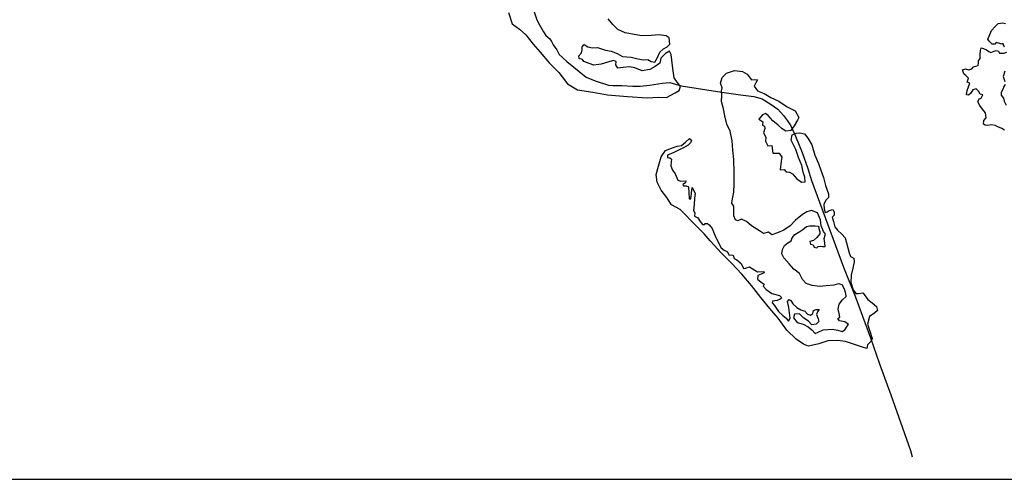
# Model space of a CAD drawing. Extents: x 164148 to 324148, y 737799 to 844264.
# Tile 2 of 6: x 186723 to 222861, y 739153 to 756011. Entities that reach past the tile are written whole.
import ezdxf

# ---------------------------------------------------------------- set-up
doc = ezdxf.new("R2010")
doc.units = 0
doc.header["$LTSCALE"] = 1200
for name, color, linetype in [('BORDER', 1, 'CONTINUOUS'), ('MAJROADS', 9, 'CONTINUOUS'), ('WATER', 4, 'CONTINUOUS')]:
    doc.layers.add(name, color=color, linetype=linetype)

msp = doc.modelspace()

# ---------------------------------------------------------------- linework, layer by layer
at = {"layer": 'BORDER', "color": 0}
msp.add_lwpolyline([(164148, 739153), (324148, 739153), (324148, 844153), (164148, 844153)], close=True, dxfattribs=at)
at = {"layer": 'MAJROADS', "color": 0}
msp.add_lwpolyline([(205605, 756295), (205703, 756010), (205802, 755825), (205951, 755572), (206034, 755429), (206176, 755311), (206242, 755210), (206308, 755092), (206432, 754907), (206523, 754738), (206640, 754629), (206806, 754477), (207514, 753901), (207840, 753765), (208333, 753610), (208509, 753592), (208827, 753598), (209221, 753579), (209497, 753568), (209841, 753607), (210319, 753679), (210588, 753702), (211006, 753590), (212495, 753353), (213182, 753255), (213667, 753193), (213968, 753107), (214310, 752903), (214552, 752726), (214760, 752498), (214909, 752304), (215025, 752119), (215198, 751740), (215445, 751135), (215650, 750547), (215781, 750110), (216964, 746934), (217391, 745867), (217662, 745136), (217950, 744346), (218286, 743388), (218696, 742246), (219418, 740204), (219482, 739980)], dxfattribs=at)
at = {"layer": 'WATER', "color": 0}
for points in [[(204667, 756275), (204798, 755864), (205065, 755670), (205298, 755459), (205564, 755114), (205821, 754819), (206162, 754432), (206511, 754078), (206835, 753657), (207202, 753437), (207762, 753349), (208298, 753254), (209034, 753190), (209754, 753143), (210173, 753166), (210457, 753155), (210785, 753329), (210928, 753412), (210971, 753562), (210855, 753714), (210747, 753882), (210699, 754226), (210659, 754527), (210635, 754737), (210578, 754863), (210426, 754772), (210258, 754605), (210223, 754421), (210046, 754289), (209845, 754189), (209568, 754141), (209301, 754243), (209100, 754286), (208874, 754263), (208673, 754239), (208598, 754357), (208616, 754482), (208507, 754517), (208306, 754459), (208062, 754386), (207794, 754345), (207627, 754405), (207427, 754473), (207377, 754549), (207260, 754583), (207244, 754684), (207337, 754801), (207362, 754901), (207372, 755018), (207439, 755101), (207581, 755017), (207748, 754974), (207932, 754989), (208225, 754895), (208434, 754852), (208651, 754775), (208851, 754657), (209169, 754638), (209412, 754578), (209613, 754534), (209772, 754550), (209897, 754474), (210039, 754448), (210132, 754623), (210217, 754823), (210352, 754948), (210487, 755014), (210579, 755114), (210556, 755340), (210456, 755416), (210196, 755460), (209895, 755428), (209543, 755414), (208941, 755527), (208682, 755654), (208491, 755831), (208316, 756042)], [(222870, 755005), (222837, 755089), (222820, 755156), (222778, 755114), (222644, 755149), (222561, 755174), (222519, 755108), (222410, 755108), (222318, 755210), (222252, 755294), (222303, 755411), (222396, 755611), (222523, 755761), (222633, 755869), (222809, 755901), (222901, 755867)], [(222874, 751964), (222766, 752024), (222624, 752083), (222523, 752126), (222390, 752160), (222256, 752136), (222155, 752145), (222097, 752179), (222106, 752313), (222199, 752413), (222175, 752597), (222058, 752724), (221959, 752867), (221893, 752993), (221944, 753110), (222011, 753134), (222070, 753260), (221978, 753285), (221912, 753395), (221829, 753479), (221703, 753438), (221635, 753313), (221543, 753238), (221476, 753255), (221494, 753414), (221545, 753548), (221596, 753682), (221504, 753716), (221547, 753866), (221464, 753951), (221372, 754027), (221323, 754178), (221432, 754210), (221557, 754168), (221666, 754209), (221734, 754284), (221818, 754308), (221902, 754333), (221911, 754425), (221911, 754500), (221971, 754584), (221971, 754718), (221989, 754877), (222015, 754977), (222099, 754951), (222207, 754909), (222291, 754841), (222366, 754807), (222483, 754857), (222567, 754881), (222642, 754856), (222684, 754788), (222843, 754787), (222952, 754820)], [(222880, 754125), (222820, 753925), (222878, 753748)], [(222894, 753631), (222843, 753564), (222792, 753431), (222749, 753339), (222749, 753238), (222832, 753129), (222856, 753028), (222931, 752877)]]:
    msp.add_lwpolyline(points, dxfattribs=at)
msp.add_lwpolyline([(213539, 753862), (213581, 753803), (213681, 753819), (213799, 753810), (213739, 753701), (213680, 753568), (213804, 753399), (214046, 753305), (214288, 753161), (214581, 753017), (214897, 752814), (215181, 752670), (215314, 752426), (215271, 752326), (215152, 752117), (215026, 751942), (214841, 751918), (214708, 752011), (214566, 752138), (214366, 752307), (214200, 752500), (214100, 752568), (213982, 752519), (213856, 752360), (213997, 752259), (213980, 752142), (214063, 752108), (214071, 752015), (214020, 751857), (214103, 751697), (214093, 751555), (214176, 751386), (214327, 751394), (214367, 751117), (214601, 751116), (214692, 750973), (214675, 750822), (214639, 750504), (214781, 750511), (214856, 750427), (214973, 750418), (215090, 750358), (215240, 750190), (215423, 750046), (215549, 750062), (215542, 750230), (215484, 750414), (215427, 750658), (215312, 750960), (215205, 751254), (215040, 751598), (215075, 751791), (215218, 751849), (215360, 751856), (215527, 751821), (215644, 751661), (215801, 751426), (215907, 751048), (216039, 750737), (216130, 750494), (216220, 750225), (216294, 749931), (216409, 749621), (216408, 749487), (216307, 749387), (216239, 749228), (216246, 749069), (216287, 748935), (216362, 748959), (216430, 749009), (216564, 749050), (216622, 748966), (216613, 748840), (216545, 748765), (216586, 748606), (216635, 748413), (216743, 748287), (216893, 748143), (217026, 748008), (217165, 747455), (217222, 747320), (217339, 747261), (217355, 747135), (217303, 746892), (217243, 746642), (217233, 746374), (217315, 746105), (217414, 745970), (217515, 745970), (217674, 745994), (217757, 745884), (217848, 745750), (218015, 745631), (218173, 745496), (218206, 745345), (218105, 745254), (217919, 745121), (217834, 744845), (217924, 744585), (218006, 744316), (217964, 744208), (217837, 744083), (217819, 743949), (217661, 744000), (217402, 744086), (217034, 744206), (216741, 744241), (216389, 744235), (216053, 744120), (215676, 744030), (215492, 744107), (215225, 744293), (214876, 744622), (214560, 745068), (214253, 745422), (213929, 745818), (213580, 746256), (213231, 746677), (212848, 747082), (212482, 747453), (212067, 747900), (211842, 748152), (211559, 748439), (210960, 749055), (210643, 749224), (210469, 749485), (210262, 749763), (210121, 750057), (210081, 750334), (210167, 750635), (210270, 750977), (210430, 751211), (210641, 751302), (210859, 751367), (211010, 751400), (211161, 751524), (211305, 751649), (211380, 751590), (211345, 751498), (211253, 751406), (211084, 751307), (210908, 751224), (210732, 751142), (210505, 751043), (210496, 750959), (210588, 750942), (210646, 750899), (210629, 750799), (210619, 750648), (210677, 750497), (210785, 750354), (210875, 750127), (210993, 750093), (211168, 750100), (211160, 750025), (211059, 749967), (211083, 749916), (211184, 749916), (211276, 749882), (211298, 749446), (211357, 749437), (211401, 749856), (211509, 749654), (211491, 749470), (211481, 749235), (211454, 749018), (211504, 748925), (211495, 748808), (211612, 748740), (211694, 748614), (211786, 748496), (211861, 748496), (211887, 748537), (211962, 748537), (212029, 748486), (212137, 748351), (212235, 748108), (212335, 747898), (212475, 747645), (212575, 747553), (212700, 747502), (212750, 747384), (212909, 747374), (212942, 747249), (213050, 747198), (213200, 747063), (213291, 746886), (213375, 746902), (213509, 746952), (213601, 746884), (213801, 746765), (214036, 746781), (214052, 746730), (213935, 746672), (213809, 746623), (213799, 746489), (213941, 746388), (214049, 746311), (214015, 746236), (214123, 746110), (214332, 745974), (214616, 745897), (214699, 745804), (214632, 745755), (214523, 745713), (214355, 745681), (214338, 745631), (214429, 745530), (214579, 745303), (214737, 745159), (214853, 745066), (214945, 744957), (214996, 745065), (214972, 745258), (214948, 745459), (214899, 745669), (214959, 745744), (215025, 745710), (215100, 745584), (215241, 745457), (215392, 745364), (215542, 745321), (215633, 745212), (215750, 745177), (215835, 745236), (215860, 745344), (215961, 745385), (216070, 745376), (216002, 745293), (215968, 745201), (216034, 745042), (216059, 744941), (215958, 744849), (215798, 744817), (215674, 744952), (215507, 745062), (215340, 745222), (215156, 745207), (215122, 745081), (215263, 744904), (215480, 744844), (215664, 744742), (215797, 744633), (215922, 744506), (216031, 744547), (216216, 744630), (216559, 744661), (216752, 744618), (216911, 744575), (217012, 744641), (217088, 744766), (217139, 744833), (217005, 744926), (216813, 744969), (216746, 745053), (216830, 745103), (216798, 745237), (216765, 745388), (216800, 745581), (216927, 745739), (217053, 745864), (217046, 745973), (216997, 746132), (216914, 746284), (216780, 746326), (216604, 746277), (216319, 746254), (216084, 746222), (215808, 746258), (215591, 746334), (215458, 746486), (215342, 746705), (215142, 746865), (214967, 747059), (214768, 747278), (214693, 747421), (214720, 747580), (214796, 747730), (214922, 747830), (215040, 747905), (215074, 748013), (215176, 748138), (215352, 748246), (215470, 748312), (215597, 748428), (215722, 748453), (215923, 748451), (216041, 748442), (216048, 748358), (216089, 748232), (216089, 748157), (215979, 748024), (215853, 747916), (215727, 747875), (215743, 747783), (215843, 747757), (215885, 747664), (215976, 747639), (216035, 747688), (216119, 747705), (216186, 747687), (216287, 747695), (216279, 747812), (216255, 747980), (216298, 748139), (216223, 748248), (216141, 748450), (216109, 748668), (216010, 748928), (215785, 749014), (215617, 748964), (215449, 748865), (215196, 748657), (215002, 748449), (214775, 748292), (214540, 748193), (214330, 748119), (214205, 748212), (214028, 748163), (213878, 748264), (213578, 748450), (213403, 748611), (213219, 748696), (213085, 748638), (212993, 748672), (212936, 748815), (212937, 748983), (212930, 749167), (212863, 749285), (212881, 749435), (212933, 749686), (212943, 749988), (212946, 750406), (212933, 750884), (212893, 751228), (212870, 751563), (212797, 751924), (212682, 752184), (212609, 752486), (212552, 752746), (212478, 753006), (212488, 753241), (212481, 753400), (212507, 753517), (212449, 753685), (212509, 753894), (212661, 754052), (212963, 754142), (213256, 754115), (213423, 754013)], close=True, dxfattribs=at)

doc.saveas('drawing.dxf')
